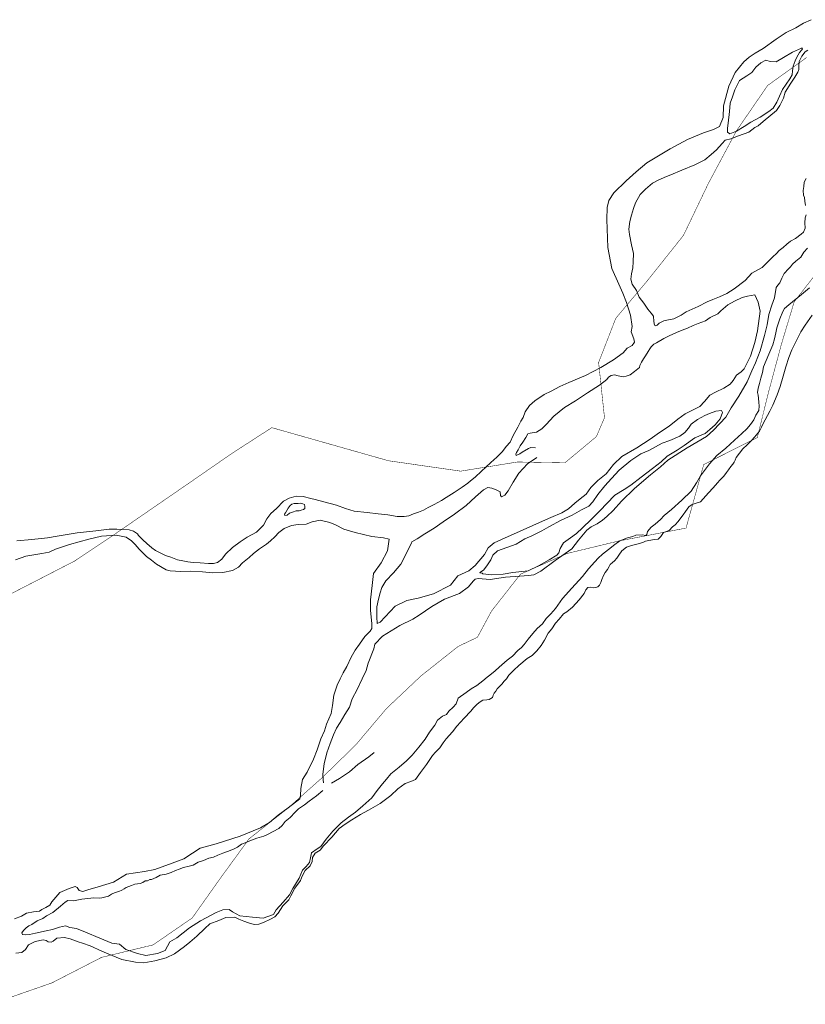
# Model space of a CAD drawing. Header units: metres. Extents: x 347609 to 404409, y 8547781 to 8605413.
# Tile 8 of 39: x 363733 to 364563, y 8551484 to 8552525. Entities that reach past the tile are written whole.
import ezdxf

# ---------------------------------------------------------------- set-up
doc = ezdxf.new("R2010")
doc.units = ezdxf.units.M
doc.layers.add('01. RIO', color=7, linetype='Continuous', lineweight=5, true_color=0x2776bb)
doc.layers.add('PREDIOS INSCRITOS EN LA BASE GRAFICA REGISTRAL (HUAURA) NOMBRE', color=7, linetype='Continuous', true_color=0xfffff0)

# ---------------------------------------------------------------- blocks, each defined once
blk = doc.blocks.new('REIORORI')
at = {"layer": '01. RIO', "color": 152, "lineweight": 15, "true_color": 0x2776bb, "flags": 128}
for points in [[(364570.6, 8552212.4), (364563.3, 8552201.6), (364558.4, 8552194.7), (364553.4, 8552184), (364548.9, 8552175.6), (364545.9, 8552167.7), (364542.6, 8552157.6), (364539.9, 8552147.8), (364536.6, 8552137), (364533.7, 8552128.2), (364528.9, 8552117.1), (364525.8, 8552110.8), (364520.8, 8552101.7), (364518.4, 8552097.1), (364516.5, 8552093.1), (364515, 8552089.8), (364513.2, 8552087.6), (364509.4, 8552083.5), (364506.7, 8552080.1), (364504.1, 8552077.2), (364501.7, 8552075.2), (364497.4, 8552071), (364493.7, 8552066.4), (364490.3, 8552062), (364489.2, 8552059), (364488.2, 8552057), (364486.6, 8552054.8), (364484.7, 8552052.4), (364482.2, 8552048.9), (364480, 8552046), (364477.2, 8552042.2), (364473, 8552037.8), (364470.5, 8552035.1), (364466, 8552029.7), (364461, 8552024.5), (364458.2, 8552021.3), (364452.4, 8552015.1), (364449.1, 8552013.8), (364443.7, 8552012.3), (364440, 8552009.5), (364436.5, 8552004.7), (364434.2, 8552001.3), (364431.6, 8551997.9), (364428.9, 8551994.3), (364425.7, 8551990.8), (364422.9, 8551988.4), (364419.3, 8551984.6), (364413.5, 8551982.5), (364410.6, 8551978.4), (364407.9, 8551975.5), (364403.7, 8551975.1), (364397.8, 8551974.2), (364394.3, 8551973.4), (364391.4, 8551971.8), (364385.3, 8551970.2), (364379.6, 8551968.9), (364374.3, 8551967), (364369.4, 8551963), (364366.1, 8551958.5), (364364.2, 8551955.5), (364361.7, 8551952.7), (364359.4, 8551950.9), (364357.1, 8551948.6), (364355.9, 8551946.7), (364354.1, 8551943.5), (364351.8, 8551940.4), (364350.1, 8551936.9), (364348.1, 8551933), (364347.2, 8551929.5), (364345.7, 8551926.9), (364343.8, 8551925.1), (364341.7, 8551924.5), (364339.3, 8551924.2), (364336.1, 8551924.8), (364333.5, 8551924.3), (364331.2, 8551922), (364329.5, 8551917.9), (364324.1, 8551911.3), (364317.3, 8551903.6), (364311.3, 8551898.7), (364307.5, 8551896.5), (364303.1, 8551890.9), (364299.1, 8551886.5), (364295.4, 8551880.8), (364291.6, 8551876), (364287.6, 8551868.7), (364284.2, 8551863.2), (364279.5, 8551857.4), (364274.7, 8551852.5), (364269.4, 8551849.4), (364260.6, 8551842), (364255, 8551837.1), (364249.8, 8551831.7), (364247.4, 8551827.8), (364244.9, 8551825.5), (364242.6, 8551822.3), (364240.6, 8551820.3), (364237.6, 8551817.3), (364236, 8551814.8), (364234.5, 8551812.6), (364233.4, 8551810.7), (364233.1, 8551809), (364232.6, 8551808), (364231, 8551807), (364229.1, 8551806), (364226.6, 8551805.7), (364222.3, 8551805.4), (364219.7, 8551803.5), (364216.4, 8551801.2), (364212.6, 8551797.3), (364209.6, 8551793.6), (364202.7, 8551786.1), (364194.8, 8551777.8), (364190.2, 8551771.7), (364183.6, 8551764.2), (364180.4, 8551760.1), (364177, 8551755), (364174.7, 8551752.6), (364172.5, 8551750.2), (364169.3, 8551746.6), (364167.1, 8551743.7), (364162.9, 8551737.2), (364156.6, 8551728.8), (364151.1, 8551721.5), (364146.4, 8551719.4), (364140.2, 8551717.3), (364132.4, 8551711.6), (364125.3, 8551704.5), (364114, 8551696), (364101.7, 8551688.9), (364093.2, 8551684.5), (364083.8, 8551678.9), (364076.8, 8551674), (364070.6, 8551669.6), (364062.7, 8551660.4), (364053.9, 8551651.1), (364050.4, 8551646.7), (364045, 8551643.5), (364042.3, 8551638.9), (364042, 8551634.6), (364040, 8551630.1), (364034.4, 8551625.3), (364032.9, 8551621.9), (364030.8, 8551617.5), (364029.5, 8551614.5), (364023.7, 8551606.5), (364019.3, 8551598.5), (364017.3, 8551594.1), (364011.1, 8551587.9), (364005.9, 8551580.2), (364002.5, 8551576.2), (363997.9, 8551573.6), (363990.5, 8551570.2), (363985.6, 8551568.5), (363980.7, 8551568.1), (363974.7, 8551569.7), (363969.6, 8551571.7), (363964.4, 8551573.8), (363960.1, 8551575.8), (363950.6, 8551575.3), (363943.2, 8551572.4), (363933.9, 8551568.7), (363928.6, 8551563.8), (363919.9, 8551555.8), (363912.5, 8551549.4), (363907, 8551544.9), (363896.4, 8551537), (363887.8, 8551533), (363875.6, 8551529.5), (363863.9, 8551527.5), (363855.1, 8551528.1), (363840.6, 8551531.1), (363824.4, 8551537.6), (363819.6, 8551539.7), (363807.4, 8551545.4), (363799.3, 8551548.5), (363794.6, 8551549.9), (363786.3, 8551553), (363780, 8551554.4), (363772.2, 8551553.5), (363768.3, 8551550.5), (363765.9, 8551549.5), (363762.8, 8551549.7), (363760.8, 8551551.2), (363757.7, 8551551.8), (363749.3, 8551550), (363742.2, 8551546.5), (363739.1, 8551541.7), (363735, 8551538.6), (363728.7, 8551537.6)], [(364569.4, 8552524.7), (364561.2, 8552520.9), (364553.1, 8552516.2), (364543.2, 8552511.1), (364532.6, 8552504.1), (364518.8, 8552494.2), (364510.2, 8552489.5), (364503.8, 8552485.2), (364498.4, 8552480.1), (364489.3, 8552468.9), (364482.3, 8552454.5), (364476.8, 8552433.7), (364476.6, 8552421.4), (364472.5, 8552411.9), (364466.2, 8552408.5), (364455.8, 8552405.1), (364438.6, 8552398), (364420.3, 8552388.1), (364404.5, 8552378.5), (364395.8, 8552373.4), (364384.4, 8552364), (364374, 8552354.3), (364360.7, 8552341.6), (364355.5, 8552333.7), (364353.8, 8552326.3), (364353.5, 8552313.5), (364354.5, 8552283.8), (364358.9, 8552261.8), (364366, 8552245), (364370.4, 8552235.7), (364374.1, 8552225.6), (364378.6, 8552212.2), (364380.3, 8552200.2), (364379.2, 8552194.6), (364381.9, 8552187.2), (364382.7, 8552183.7), (364380.3, 8552180.2), (364375, 8552177.3), (364370.6, 8552172.4), (364360.4, 8552165), (364347.2, 8552157), (364330.8, 8552148.5), (364313.3, 8552141.3), (364303.8, 8552136.8), (364294.6, 8552132.1), (364287.4, 8552128.3), (364277.3, 8552121.8), (364271.6, 8552116.8), (364267.1, 8552110), (364265.1, 8552104.3), (364262.5, 8552100.3), (364259.5, 8552093.9), (364254.4, 8552085.1), (364251.3, 8552078.2), (364247, 8552073.4), (364243.1, 8552068.2), (364237.1, 8552062.2), (364230.8, 8552056.4), (364225.7, 8552051.6), (364221, 8552047.3), (364214.4, 8552041.1), (364209.5, 8552037.2), (364206.4, 8552034.8), (364200.7, 8552030.5), (364192.2, 8552024.9), (364183.6, 8552019.6), (364178.6, 8552016.4), (364170.9, 8552012.2), (364164.5, 8552008.8), (364159.7, 8552006.3), (364154.3, 8552004.1), (364149.2, 8552002.1), (364144.2, 8552000.1), (364139.1, 8551999.3), (364131.7, 8551999.3), (364121.9, 8552001.2), (364111.6, 8552002.3), (364100.1, 8552003.7), (364086.4, 8552005), (364077.1, 8552008), (364067.8, 8552011.3), (364054.4, 8552014.8), (364045.2, 8552017.4), (364040.4, 8552018.6), (364032.5, 8552020.6), (364025, 8552021), (364017.5, 8552019), (364011.7, 8552015.6), (364004.2, 8552008), (363998.3, 8552002.7), (363993.9, 8551997.1), (363990.4, 8551990.2), (363983.3, 8551982.9), (363973.4, 8551977.5), (363966, 8551972.6), (363957.8, 8551966.6), (363950.4, 8551959.8), (363946.5, 8551954.2), (363941.9, 8551950.9), (363937.6, 8551949.6), (363932.3, 8551949.8), (363923.7, 8551950.3), (363916.2, 8551950.9), (363910.5, 8551951.5), (363905.2, 8551952.5), (363899.6, 8551953.7), (363892.4, 8551956.5), (363887, 8551958.2), (363882, 8551960.7), (363876.5, 8551963.6), (363872.4, 8551966.4), (363867.1, 8551970.9), (363863, 8551974.8), (363858.3, 8551979.4), (363857.3, 8551981.2), (363853, 8551984), (363848.5, 8551985.3), (363835.6, 8551986.2), (363827.3, 8551986.1), (363813.2, 8551984.3), (363793.7, 8551982.2), (363772.3, 8551978.7), (363762.2, 8551977), (363745.6, 8551975.2), (363729.9, 8551973.6)], [(364565.8, 8552492.4), (364563, 8552490.7), (364559.7, 8552486), (364556.7, 8552480.6), (364556.6, 8552475.8), (364556.6, 8552472.2), (364555.4, 8552469.1), (364552.1, 8552464), (364548.1, 8552457.6), (364541.9, 8552448.2), (364540.3, 8552441.7), (364536.3, 8552434), (364532.8, 8552428.8), (364518.8, 8552417), (364513.4, 8552412.5), (364510, 8552410.9), (364503.6, 8552405.9), (364492.6, 8552401.8), (364484.7, 8552398.6), (364478.5, 8552397.5), (364475.3, 8552393.9), (364469.3, 8552387.1), (364463.8, 8552382.2), (364457, 8552376.7), (364446.6, 8552371.3), (364432.6, 8552365.5), (364421.1, 8552360.6), (364416.7, 8552358.8), (364407.6, 8552354.9), (364401.9, 8552351.8), (364394.2, 8552345.6), (364388.6, 8552339.8), (364383.9, 8552331.1), (364381.7, 8552325), (364379.6, 8552318.2), (364377.7, 8552311.2), (364376.9, 8552303.4), (364377.6, 8552297.5), (364379.4, 8552286.7), (364381.6, 8552277.4), (364381.3, 8552268.6), (364381, 8552262.4), (364379.4, 8552256.2), (364378.8, 8552250.4), (364380.2, 8552245.1), (364384.8, 8552238.5), (364387.7, 8552231.3), (364392.6, 8552224.9), (364396.7, 8552218.7), (364400.5, 8552214.6), (364402.7, 8552211.4), (364403.2, 8552205.6), (364404, 8552201.9), (364405.1, 8552201.1), (364406.8, 8552201.7), (364408.9, 8552203.9), (364413.6, 8552206.3), (364418.6, 8552207.3), (364424.2, 8552208.5), (364431.9, 8552212.2), (364437.4, 8552215.9), (364450, 8552221.4), (364459.7, 8552226.4), (364465.6, 8552228.9), (364472.6, 8552231.7), (364480.3, 8552235.3), (364488.1, 8552240.1), (364499.6, 8552248.9), (364506.9, 8552256.6), (364517.6, 8552262.8), (364525.3, 8552270.5), (364529.1, 8552273.9), (364532.8, 8552277.6), (364535.6, 8552280.8), (364539.8, 8552283.9), (364543.8, 8552287.4), (364547.8, 8552290.4), (364552.9, 8552293.4), (364558.8, 8552297.8), (364561.4, 8552300), (364563, 8552304.2), (364562.9, 8552310.1), (364563.1, 8552315.1), (364564.2, 8552318.5)], [(364563.6, 8552328.4), (364562.8, 8552332.9), (364562.3, 8552336.8), (364561.4, 8552339.2), (364561, 8552344.1), (364561.6, 8552348.4), (364562.2, 8552353.1), (364564.2, 8552356.8)], [(364053.1, 8551709.7), (364046.5, 8551704.2), (364038.8, 8551698.4), (364034, 8551694.6), (364027.7, 8551690.4), (364024.1, 8551686.7), (364018.6, 8551681.2), (364013.4, 8551677.1), (364010.4, 8551672.6), (364006.8, 8551669.6), (364000.8, 8551666.5), (363994.6, 8551663.3), (363991, 8551661.6), (363983.6, 8551659.3), (363977.9, 8551657.1), (363972.8, 8551655.1), (363967.1, 8551653.1), (363962.9, 8551649.9), (363958.8, 8551647.8), (363952.3, 8551645.1), (363947.6, 8551643.4), (363942.1, 8551641.5), (363937.7, 8551639.4), (363932.8, 8551638.2), (363927, 8551635.9), (363921.6, 8551634.1), (363916.2, 8551630.7), (363911.9, 8551629.7), (363905.8, 8551628.3), (363901.3, 8551626.5), (363897.6, 8551625), (363892.8, 8551623.1), (363887.8, 8551621.3), (363881.4, 8551620.4), (363876.9, 8551617.6), (363872, 8551615.5), (363870.4, 8551615.6), (363867.8, 8551614.4), (363865.3, 8551614.2), (363862.9, 8551612.6), (363860.2, 8551611.5), (363857.4, 8551611.2), (363854.5, 8551610.8), (363850.9, 8551609.3), (363848, 8551608.1), (363845.4, 8551607.3), (363843.1, 8551605.7), (363840.8, 8551604.4), (363837.6, 8551603), (363833.7, 8551601.9), (363830, 8551600.1), (363826.5, 8551597.9), (363819.8, 8551596.3), (363816.7, 8551596), (363811, 8551596.3), (363798.4, 8551594.8), (363789.8, 8551593.1), (363783.7, 8551593.4), (363780.7, 8551591.7), (363776.1, 8551587.3), (363767.9, 8551580.9), (363761.3, 8551577.1), (363757.2, 8551574.4), (363751.2, 8551572.1), (363745.8, 8551568.2), (363742.4, 8551566.6), (363739.5, 8551564.7), (363736.8, 8551561.7), (363735.2, 8551559.1), (363735.6, 8551557.6), (363738.5, 8551557.2), (363743, 8551557.6), (363749.6, 8551559), (363760.7, 8551561.4), (363767.5, 8551562.9), (363774.7, 8551565.4), (363781.2, 8551566.6), (363785.8, 8551565), (363792.8, 8551563.8), (363802.5, 8551560), (363817.4, 8551553.7), (363830.1, 8551548.5), (363832.7, 8551548.1), (363838.3, 8551547.1), (363845.1, 8551541.8), (363857.5, 8551537.5), (363866.3, 8551535.3), (363878.5, 8551537.5), (363886.7, 8551540.5), (363889.2, 8551545.1), (363891.6, 8551549.8), (363898.9, 8551553.8), (363912.2, 8551564.5), (363923.9, 8551572), (363940.6, 8551580.6), (363947.6, 8551583.4), (363954.2, 8551583.9), (363957.7, 8551581.6), (363965.5, 8551577.1), (363978.9, 8551575.7), (363990.3, 8551574.7), (364001.1, 8551578.6), (364004, 8551583.4), (364011.3, 8551591.6), (364017.9, 8551599.5), (364021.7, 8551606.3), (364028.1, 8551617.2), (364031.8, 8551625.5), (364035.7, 8551629.3), (364039.1, 8551633.5), (364040.3, 8551638.5), (364041.2, 8551643.9), (364047.2, 8551648), (364051.3, 8551650.4), (364056.8, 8551658.2), (364063.7, 8551666.6), (364072.7, 8551675.6), (364080.4, 8551681.5), (364087.8, 8551686.7), (364095.5, 8551693.7), (364105.2, 8551702.1), (364110.7, 8551709.6), (364116.5, 8551716.7), (364120.4, 8551721.6), (364125.2, 8551727.2), (364134.1, 8551734.5), (364141.7, 8551741.1), (364147.6, 8551747.2), (364154.7, 8551755.6), (364161.5, 8551763.9), (364165.9, 8551771.3), (364171.6, 8551779), (364174.6, 8551784), (364179.9, 8551788.4), (364184, 8551790), (364186.4, 8551793.8), (364191.1, 8551797.7), (364194.1, 8551801.4), (364196.2, 8551807.3), (364204.8, 8551813.4), (364209.9, 8551817.4), (364216, 8551820.8), (364222.4, 8551825.7), (364227.1, 8551829.5), (364229.8, 8551831.7), (364235.3, 8551836.3), (364239.5, 8551840.3), (364245.2, 8551845.1), (364248.1, 8551847.5), (364253.8, 8551851.9), (364259.3, 8551857.6), (364263.4, 8551861.1), (364266, 8551864.2), (364270.3, 8551869.6), (364275.3, 8551875.8), (364279.8, 8551880.9), (364285.3, 8551885.9), (364289.4, 8551891.6), (364294.1, 8551896.5), (364299.1, 8551902.1), (364306.5, 8551912.6), (364316.5, 8551923.7), (364327.8, 8551936.1), (364334, 8551944.2), (364340.9, 8551951.5), (364344.3, 8551955.4), (364348.8, 8551959.7), (364355.1, 8551964.6), (364362, 8551969.7), (364367.2, 8551973.6), (364375.3, 8551976.9), (364380.9, 8551978.2), (364384.2, 8551979.6), (364391, 8551979.9), (364394.7, 8551979.5), (364395.7, 8551980.3), (364396.5, 8551983.7), (364400.3, 8551988), (364404.4, 8551991.5), (364410.2, 8551996.4), (364414, 8552000.4), (364421.7, 8552006.8), (364432.6, 8552016.8), (364442.6, 8552026.2), (364448.1, 8552034.9), (364452.6, 8552042.6), (364462.1, 8552055.1), (364469.8, 8552064.1), (364479.2, 8552071.8), (364488.6, 8552080.3), (364496.2, 8552087.1), (364501.4, 8552092.3), (364505.5, 8552096.9), (364508.9, 8552101.7), (364511.1, 8552106.5), (364514, 8552111.7), (364514.6, 8552116.3), (364514.1, 8552119.9), (364513.8, 8552124.6), (364513.3, 8552127.8), (364512.8, 8552130.7), (364513.6, 8552135.1), (364514.7, 8552140.2), (364516.1, 8552145.6), (364518.2, 8552151.7), (364519, 8552157.7), (364521.8, 8552164.4), (364524.6, 8552171), (364528.8, 8552181.1), (364530.6, 8552187.3), (364532, 8552193.7), (364533.2, 8552198.9), (364536.4, 8552208.4), (364539.4, 8552216.2), (364541.4, 8552219.3), (364545.7, 8552223.2), (364559.2, 8552234.2), (364567.7, 8552241.4)], [(364565.7, 8552283), (364561.7, 8552278.8), (364558.7, 8552273.5), (364553.2, 8552269.3), (364549.9, 8552266.3), (364547.5, 8552263.5), (364545.5, 8552261.2), (364540.9, 8552256.4), (364538.4, 8552251.6), (364536.3, 8552246.4), (364534.1, 8552244), (364532.6, 8552241.7), (364530.6, 8552230.6), (364527.9, 8552223), (364524.6, 8552212.9), (364523.1, 8552202.2), (364520.3, 8552190.8), (364515.4, 8552174.5), (364510.6, 8552161.8), (364506.6, 8552153.4), (364501.8, 8552141.8), (364493.1, 8552126.6), (364485, 8552114.3), (364479.4, 8552104.4), (364466.1, 8552090.7), (364458.7, 8552084.1), (364438.3, 8552071.9), (364417.8, 8552059), (364410.1, 8552052.1), (364399.6, 8552043.5), (364382.7, 8552028.9), (364369.1, 8552015.7), (364360.1, 8552005.7), (364353.3, 8551999.4), (364349, 8551995.7), (364343.1, 8551991.8), (364336.8, 8551988.5), (364332.2, 8551985), (364323.6, 8551974.5), (364316.4, 8551965.3), (364305.8, 8551957.8), (364298.8, 8551953), (364283.6, 8551941.7)], [(364279.3, 8552061.8), (364269.5, 8552055.1), (364260.4, 8552045.2), (364254.6, 8552035.9), (364249.1, 8552026.6), (364245.8, 8552022), (364242, 8552020.4), (364240.9, 8552021.6), (364240.6, 8552025.7), (364236.6, 8552027.7), (364231.9, 8552029.4), (364227.5, 8552030.1), (364223.1, 8552027.5), (364214.6, 8552020.1), (364204.8, 8552011), (364192.3, 8552001.8), (364180.6, 8551993.7), (364171.1, 8551987.1), (364161.2, 8551981), (364153.1, 8551975.7), (364147.5, 8551972.5), (364147.1, 8551971.4), (364144.3, 8551966), (364141, 8551959.4), (364135.6, 8551949.1), (364127.8, 8551940), (364119.8, 8551931.4), (364115.7, 8551924.4), (364113.8, 8551918.8), (364112.2, 8551912), (364110.3, 8551904), (364110.3, 8551893.5), (364110.7, 8551886.2), (364113.8, 8551887.8), (364129.8, 8551904.6), (364142, 8551910.8), (364154, 8551913), (364170.3, 8551917.6), (364188.3, 8551926.7), (364195.9, 8551936.8), (364207.6, 8551942), (364214.4, 8551947.8), (364224.1, 8551959.4), (364227.9, 8551966.2), (364234.3, 8551971.5), (364246.1, 8551977), (364254.8, 8551980.8), (364265.1, 8551985.3), (364275.1, 8551990.1), (364285.5, 8551994.6), (364294.1, 8551998.4), (364306, 8552003.3), (364312.8, 8552007.7), (364319.6, 8552013.7), (364325.4, 8552018.3), (364331.5, 8552023.1), (364336.7, 8552030), (364343.9, 8552037.4), (364352.9, 8552044.5), (364360.6, 8552054.4), (364369.5, 8552063), (364385.2, 8552072), (364399.2, 8552081.1), (364409, 8552088.4), (364419.3, 8552094.9), (364428.4, 8552102.4), (364436.2, 8552108.1), (364444.2, 8552111.8), (364451.9, 8552115.9), (364456.8, 8552121.2), (364462.2, 8552127.7), (364468.3, 8552131), (364477.1, 8552135.1), (364483.9, 8552139.5), (364487.2, 8552143.2), (364490.7, 8552148.9), (364495.6, 8552152.5), (364498.8, 8552155.7), (364505.4, 8552168.8), (364509.8, 8552183.3), (364512.7, 8552195.8), (364515.6, 8552216.6), (364513.4, 8552225.9), (364509.9, 8552233.8), (364502, 8552232.3), (364496.5, 8552231.1), (364488.5, 8552227.1), (364481.3, 8552223.2), (364473.9, 8552216.9), (364470.9, 8552213.9), (364462.8, 8552209.8), (364457.8, 8552206.4), (364449.9, 8552203.6), (364444.7, 8552201.3), (364438.9, 8552198.7), (364433.1, 8552196.6), (364427, 8552194.1), (364419.4, 8552190.3), (364413.8, 8552187.7), (364406.1, 8552183.2), (364403.1, 8552181.7), (364400.2, 8552178.9), (364399, 8552176.8), (364397.3, 8552174), (364394.5, 8552169.5), (364392.3, 8552166), (364390.2, 8552162.8), (364388.5, 8552159.2), (364387.9, 8552157.1), (364382.8, 8552152.6), (364378, 8552149.3), (364374, 8552147.8), (364370.7, 8552147.2), (364365.4, 8552148.3), (364361.7, 8552149.2), (364358, 8552148.5), (364355.1, 8552146.7), (364353.3, 8552144.4), (364345.7, 8552138.3), (364333.1, 8552130.1), (364320.4, 8552121.9), (364308.6, 8552114.8), (364297.5, 8552105.5), (364289.2, 8552096.6), (364284.8, 8552092.2), (364279, 8552088.6), (364272.3, 8552087.7), (364269.8, 8552086.7), (364267.9, 8552083.1), (364264.8, 8552078.1), (364261.9, 8552074.1), (364259.9, 8552069.9), (364258, 8552067.2), (364257.2, 8552065.3), (364257.5, 8552064.1), (364259, 8552064.6), (364261.5, 8552065.7), (364263.8, 8552067.5), (364270.6, 8552071.4), (364273.1, 8552072.4), (364278.2, 8552072.2)], [(364027.3, 8552013.3), (364023.1, 8552013.3), (364020.5, 8552012.5), (364018.6, 8552011), (364016.7, 8552008.3), (364015.3, 8552005.9), (364013.9, 8552003.4), (364012.9, 8552001.9), (364013.1, 8552000.4), (364015.4, 8552000.7), (364018.1, 8552002.8), (364021.1, 8552004.1), (364024.9, 8552005.6), (364028.2, 8552005.6), (364030.4, 8552006.1), (364032.7, 8552006.9), (364034.2, 8552008), (364034.3, 8552010.2), (364033.7, 8552012), (364032.2, 8552013), (364030, 8552013.6), (364027.3, 8552013.3)], [(363728.5, 8551953.6), (363739.4, 8551957.4), (363756.2, 8551960.5), (363763.8, 8551961.7), (363770.5, 8551964.8), (363785.4, 8551969.7), (363805.8, 8551975.6), (363819.3, 8551978.7), (363834.9, 8551979.6), (363845.3, 8551977.5), (363851, 8551973.8), (363855, 8551969.7), (363859.1, 8551964.9), (363867, 8551957.3), (363872.2, 8551953.2), (363877.5, 8551949), (363887.8, 8551943), (363891.8, 8551941.9), (363903.1, 8551941.3), (363912.9, 8551941.7), (363925.9, 8551941.1), (363936.5, 8551939.9), (363947.5, 8551940.2), (363957.6, 8551942.4), (363964.1, 8551945.9), (363968.4, 8551950.6), (363975.3, 8551956), (363980.1, 8551960.2), (363986.4, 8551965.4), (363993.7, 8551970.1), (363998.1, 8551973.6), (364002.4, 8551978.1), (364006.8, 8551982.6), (364012.4, 8551986.6), (364020, 8551990.1), (364027.3, 8551990.9), (364035.6, 8551991.3), (364041.8, 8551993.8), (364050.3, 8551995.4), (364060.8, 8551993.1), (364066.8, 8551990.6), (364075.6, 8551985.9), (364087.5, 8551982.4), (364105.1, 8551978.4), (364117.3, 8551976.8), (364123.4, 8551975.4), (364121.7, 8551963), (364114.9, 8551950.3), (364106.8, 8551939.3), (364105.3, 8551926.6), (364103.7, 8551911.2), (364103.6, 8551900), (364105.1, 8551886.3), (364105, 8551881.2), (364103.3, 8551878.2), (364097.6, 8551872.6), (364092, 8551864.6), (364087.3, 8551858.1), (364083.1, 8551850.7), (364078.6, 8551840.9), (364074.6, 8551834.1), (364071.7, 8551827.7), (364068.5, 8551821), (364065, 8551810.7), (364063.3, 8551799.6), (364061.9, 8551791), (364057.3, 8551779.9), (364055, 8551772.8), (364051.3, 8551764.3), (364047.3, 8551752.8), (364043.3, 8551743), (364036.8, 8551729.3), (364031.9, 8551721.3), (364030, 8551711.9), (364029.7, 8551704.5), (364028.8, 8551701), (364016.5, 8551691.5), (364006, 8551683.7), (363996.8, 8551675.9), (363987.2, 8551670.1), (363966, 8551661.5), (363940.4, 8551653.4), (363923.6, 8551648.6), (363915.3, 8551643.5), (363906.2, 8551637.5), (363894, 8551632.8), (363875.5, 8551626.2), (363864.7, 8551624.1), (363845.6, 8551621.3), (363831.9, 8551612.8), (363815.6, 8551608), (363804.8, 8551604.7), (363799.5, 8551602.9), (363795.5, 8551604.1), (363793.6, 8551607.1), (363791.3, 8551608.2), (363785, 8551606.3), (363775.3, 8551601.9), (363766.7, 8551592.2)], [(364053.8, 8551717.9), (364053.5, 8551720.9), (364053.1, 8551727), (364054.6, 8551737.9), (364057.5, 8551749.4), (364061, 8551759.3), (364064.7, 8551768.5), (364067.6, 8551775.6), (364071.6, 8551781.6), (364076.6, 8551790), (364081.5, 8551798), (364084.4, 8551806.5), (364089.6, 8551816.6), (364095, 8551827.8), (364099.2, 8551836.7), (364101.3, 8551844.3), (364107.1, 8551859.4), (364108.2, 8551864.4), (364116.3, 8551873.1), (364134.7, 8551884.2), (364148.4, 8551890.8), (364155.1, 8551895.1), (364168.4, 8551904.2), (364181.7, 8551912.2), (364197.8, 8551918.1), (364207.3, 8551925.1), (364212.2, 8551931.1), (364214.3, 8551933.2), (364217.5, 8551933.8), (364230.2, 8551932.7), (364246.2, 8551935.3), (364261.4, 8551936.4), (364270.7, 8551937.1), (364276.3, 8551937.6), (364283.6, 8551941.7)], [(364107.5, 8551749.8), (364101.9, 8551745.4), (364090.2, 8551737.4), (364081.3, 8551729.6), (364071, 8551722.6), (364062.3, 8551717.4)], [(363766.7, 8551592.2), (363764.6, 8551588.5), (363760.4, 8551586), (363756.3, 8551583.8), (363753.6, 8551582.3), (363747.5, 8551581.5), (363739.9, 8551580.1), (363734.7, 8551577), (363727.2, 8551574.1)]]:
    blk.add_lwpolyline(points, dxfattribs=at)
for points in [[(364559.1, 8552494.7), (364549.9, 8552490.4), (364540.4, 8552484.7), (364532.5, 8552480.3), (364526.3, 8552480.6), (364521.7, 8552482.1), (364516.4, 8552479.1), (364511.1, 8552474.6), (364506.9, 8552468.8), (364501.6, 8552465.4), (364493.8, 8552460.5), (364488.7, 8552450.4), (364486.2, 8552443.3), (364483.7, 8552436.5), (364483.2, 8552427.6), (364481.7, 8552415.5), (364481.2, 8552410.2), (364481.2, 8552405.7), (364483.6, 8552404.1), (364490.5, 8552406.9), (364498.5, 8552411.7), (364505.6, 8552416.5), (364515.6, 8552421.6), (364524.8, 8552427.6), (364529.3, 8552431.1), (364533.3, 8552437.7), (364535.9, 8552444), (364539.2, 8552451.1), (364543.1, 8552456.4), (364547, 8552462.2), (364549.5, 8552466.5), (364549.7, 8552470.7), (364550.4, 8552475.5), (364552.5, 8552481.1), (364554.3, 8552485.1), (364557.3, 8552489.9), (364559.7, 8552492.8), (364560.2, 8552494), (364560.1, 8552494.7), (364559.8, 8552495), (364559.5, 8552494.8)], [(364222.5, 8551939), (364231.6, 8551937.6), (364243.8, 8551938.6), (364254, 8551940.2), (364263.7, 8551941.2), (364270.3, 8551941.9), (364281.1, 8551947.2), (364292.4, 8551953.6), (364300.7, 8551958.6), (364302.7, 8551961.1), (364304.1, 8551965.6), (364307.6, 8551971.7), (364315.2, 8551976.9), (364321.3, 8551981.4), (364327.6, 8551987.6), (364337, 8551996.2), (364346.5, 8552005.7), (364353.3, 8552013.2), (364362.1, 8552021.9), (364371.9, 8552027.9), (364379, 8552032.7), (364389.6, 8552041.1), (364401.6, 8552050.2), (364410.8, 8552057.3), (364417.1, 8552063.1), (364427.9, 8552069.5), (364435.2, 8552074.6), (364446.6, 8552082.5), (364457.4, 8552087.3), (364462.2, 8552091.5), (364468.1, 8552096.5), (364473.2, 8552102.6), (364475.9, 8552109.3), (364474.8, 8552111.4), (364468.7, 8552110.9), (364461.9, 8552108.5), (364457, 8552106.4), (364449.3, 8552102.1), (364442.8, 8552097.2), (364439.9, 8552092.7), (364436, 8552088.4), (364430.7, 8552084.5), (364420.1, 8552079.8), (364411.9, 8552076.9), (364397.8, 8552069.4), (364389.4, 8552065.6), (364379, 8552058.8), (364366.4, 8552048.5), (364358.4, 8552039.8), (364351.4, 8552031.9), (364343.9, 8552022.6), (364338.7, 8552014.9), (364334.5, 8552010.4), (364326.6, 8552006.6), (364316.7, 8552000.8), (364305.2, 8551995.6), (364292.1, 8551988.6), (364284.7, 8551984.3), (364274.3, 8551978.9), (364266.7, 8551976), (364257.7, 8551970.3), (364247.8, 8551966.8), (364237.9, 8551963.1), (364232.9, 8551958.4), (364230.9, 8551953.7), (364226.6, 8551947.2), (364223, 8551942.6), (364219.2, 8551940.3), (364219.6, 8551939.8), (364221.7, 8551939.5)]]:
    blk.add_lwpolyline(points, close=True, dxfattribs=at)

msp = doc.modelspace()

# ---------------------------------------------------------------- linework, layer by layer
at = {"layer": 'PREDIOS INSCRITOS EN LA BASE GRAFICA REGISTRAL (HUAURA) NOMBRE', "color": 5, "true_color": 0x0000ff, "const_width": 0.5}
for points in [[(363699.6, 8551905.4), (363745.3, 8551928.9), (363790.9, 8551952.4), (363832.8, 8551980.4), (363874.2, 8552008.9), (363915.6, 8552037.4), (363956.9, 8552066), (363999.3, 8552093.4), (364122.6, 8552058.4), (364199, 8552047.4), (364259.1, 8552057.1), (364309.1, 8552056.2), (364342.4, 8552083.9), (364345.9, 8552092), (364351, 8552104), (364344.8, 8552162.3), (364362.9, 8552209), (364396.2, 8552248.6), (364434.5, 8552296.7), (364460.9, 8552351.8), (364490.5, 8552407.2), (364523.5, 8552455.2), (364564.6, 8552484.7)], [(363702.4, 8551483.9), (363766.8, 8551506.3), (363819.3, 8551533.3), (363873.8, 8551546.5), (363915.2, 8551575), (363945, 8551617.1), (363975.3, 8551658.7), (364014.6, 8551689.6), (364052, 8551722.8), (364087.9, 8551757.8), (364120.6, 8551796.5), (364157, 8551830.9), (364196.2, 8551862), (364216.7, 8551871.8), (364231.6, 8551899.5), (364262.2, 8551938.5), (364311.6, 8551960.4), (364366.7, 8551973.7), (364437.2, 8551987.2), (364455.9, 8552054.4), (364512.5, 8552082.9), (364524.8, 8552132.4), (364538, 8552181.5), (364551.5, 8552226.4), (364579.9, 8552263)]]:
    msp.add_lwpolyline(points, dxfattribs=at)

# ---------------------------------------------------------------- block references
msp.add_blockref('REIORORI', (0, 0))

doc.saveas('drawing.dxf')
